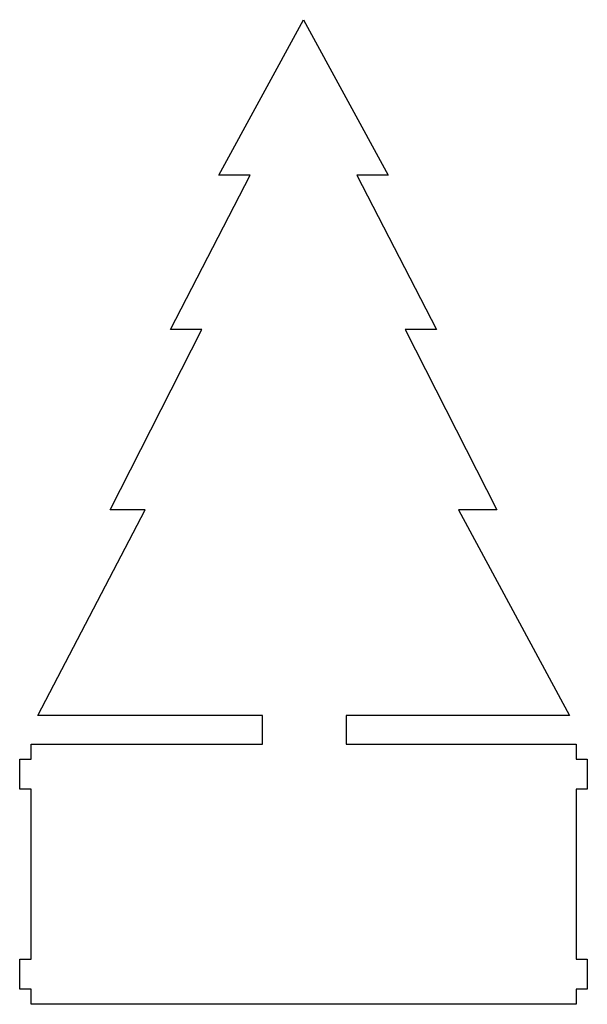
# Model space of a CAD drawing. Header units: millimetres. Extents: x -91 to 82, y -170 to 150.
# Tile 77 of 80: x -77 to -26, y 61 to 148. Entities that reach past the tile are written whole.
import ezdxf

# ---------------------------------------------------------------- set-up
doc = ezdxf.new("R2010")
doc.units = ezdxf.units.MM
doc.header["$MEASUREMENT"] = 0
doc.layers.add('Layer 1', color=7, linetype='Continuous')

msp = doc.modelspace()

# ---------------------------------------------------------------- linework, layer by layer
at = {"layer": 'Layer 1', "color": 31}
msp.add_open_spline([(-26.3891, 80.2701), (-26.3891, 80.2701), (-26.3891, 82.9315), (-26.3891, 82.9315), (-26.3891, 82.9315), (-26.3891, 82.9315), (-27.3877, 82.9315), (-27.3877, 82.9315), (-27.3877, 82.9315), (-27.3877, 82.9315), (-27.3877, 84.261), (-27.3877, 84.261), (-27.3877, 84.261), (-27.3877, 84.261), (-47.7364, 84.261), (-47.7364, 84.261), (-47.7364, 84.261), (-47.7364, 84.261), (-47.7364, 86.7968), (-47.7364, 86.7968), (-47.7364, 86.7968), (-47.7364, 86.7968), (-27.9698, 86.7968), (-27.9698, 86.7968), (-27.9698, 86.7968), (-27.9698, 86.798), (-27.9686, 86.7991), (-27.9686, 86.8003), (-27.9686, 86.8003), (-27.9686, 86.8003), (-37.7785, 105.0157), (-37.7785, 105.0157), (-37.7785, 105.0157), (-37.7785, 105.0157), (-34.3849, 105.0157), (-34.3849, 105.0157), (-34.3849, 105.0157), (-34.3849, 105.0157), (-42.5005, 120.957), (-42.5005, 120.957), (-42.5005, 120.957), (-42.5005, 120.957), (-39.7335, 120.957), (-39.7335, 120.957), (-39.7335, 120.957), (-39.7335, 120.957), (-46.7789, 134.6206), (-46.7789, 134.6206), (-46.7789, 134.6206), (-46.7789, 134.6206), (-44.0131, 134.6206), (-44.0131, 134.6206), (-44.0131, 134.6206), (-44.0131, 134.6206), (-51.502, 148.3864), (-51.502, 148.3864), (-51.502, 148.3864), (-51.502, 148.3864), (-58.991, 134.6195), (-58.991, 134.6195), (-58.991, 134.6195), (-58.991, 134.6195), (-56.224, 134.6195), (-56.224, 134.6195), (-56.224, 134.6195), (-56.224, 134.6195), (-63.2694, 120.9559), (-63.2694, 120.9559), (-63.2694, 120.9559), (-63.2694, 120.9559), (-60.5035, 120.9558), (-60.5035, 120.9558), (-60.5035, 120.9558), (-60.5035, 120.9558), (-68.6191, 105.0145), (-68.6191, 105.0145), (-68.6191, 105.0145), (-68.6191, 105.0145), (-65.5388, 105.0145), (-65.5388, 105.0145), (-65.5388, 105.0145), (-65.5388, 105.0145), (-75.0379, 86.7956), (-75.0379, 86.7956), (-75.0379, 86.7956), (-75.0379, 86.7956), (-55.1503, 86.7956), (-55.1503, 86.7956), (-55.1503, 86.7956), (-55.1503, 86.7956), (-55.1503, 84.2598), (-55.1503, 84.2598), (-55.1503, 84.2598), (-55.1503, 84.2598), (-75.6199, 84.2598), (-75.6199, 84.2598), (-75.6199, 84.2598), (-75.6199, 84.2598), (-75.6199, 82.9291), (-75.6199, 82.9291), (-75.6199, 82.9291), (-75.6199, 82.9291), (-76.6314, 82.9291), (-76.6314, 82.9291), (-76.6314, 82.9291), (-76.6314, 82.9291), (-76.6314, 80.2677), (-76.6314, 80.2677), (-76.6314, 80.2677), (-76.6314, 80.2677), (-75.6199, 80.2677), (-75.6199, 80.2677), (-75.6199, 80.2677), (-75.6199, 80.2677), (-75.6199, 65.23), (-75.6199, 65.23), (-75.6199, 65.23), (-75.6199, 65.23), (-76.6314, 65.23), (-76.6314, 65.23), (-76.6314, 65.23), (-76.6314, 65.23), (-76.6314, 62.5686), (-76.6314, 62.5686), (-76.6314, 62.5686), (-76.6314, 62.5686), (-75.6199, 62.5686), (-75.6199, 62.5686), (-75.6199, 62.5686), (-75.6199, 62.5686), (-75.6199, 61.2379), (-75.6199, 61.2379), (-75.6199, 61.2379), (-75.6199, 61.2379), (-27.3889, 61.2379), (-27.3889, 61.2379), (-27.3889, 61.2379), (-27.3889, 61.2379), (-27.3889, 62.5686), (-27.3889, 62.5686), (-27.3889, 62.5686), (-27.3889, 62.5686), (-26.3915, 62.5674), (-26.3915, 62.5674), (-26.3915, 62.5674), (-26.3915, 62.5674), (-26.388, 65.2288), (-26.388, 65.2288), (-26.388, 65.2288), (-26.388, 65.2288), (-27.3889, 65.2288), (-27.3889, 65.2288), (-27.3889, 65.2288), (-27.3889, 65.2288), (-27.3889, 80.2701), (-27.3889, 80.2701), (-27.3889, 80.2701), (-27.3889, 80.2701), (-26.3891, 80.2701), (-26.3891, 80.2701)], degree=3, knots=[0, 0, 0, 0, 0.0243902, 0.0243902, 0.0243902, 0.0243902, 0.0487805, 0.0487805, 0.0487805, 0.0487805, 0.0731707, 0.0731707, 0.0731707, 0.0731707, 0.097561, 0.097561, 0.097561, 0.097561, 0.1219512, 0.1219512, 0.1219512, 0.1219512, 0.1463415, 0.1463415, 0.1463415, 0.1463415, 0.1707317, 0.1707317, 0.1707317, 0.1707317, 0.195122, 0.195122, 0.195122, 0.195122, 0.2195122, 0.2195122, 0.2195122, 0.2195122, 0.2439024, 0.2439024, 0.2439024, 0.2439024, 0.2682927, 0.2682927, 0.2682927, 0.2682927, 0.2926829, 0.2926829, 0.2926829, 0.2926829, 0.3170732, 0.3170732, 0.3170732, 0.3170732, 0.3414634, 0.3414634, 0.3414634, 0.3414634, 0.3658537, 0.3658537, 0.3658537, 0.3658537, 0.3902439, 0.3902439, 0.3902439, 0.3902439, 0.4146341, 0.4146341, 0.4146341, 0.4146341, 0.4390244, 0.4390244, 0.4390244, 0.4390244, 0.4634146, 0.4634146, 0.4634146, 0.4634146, 0.4878049, 0.4878049, 0.4878049, 0.4878049, 0.5121951, 0.5121951, 0.5121951, 0.5121951, 0.5365854, 0.5365854, 0.5365854, 0.5365854, 0.5609756, 0.5609756, 0.5609756, 0.5609756, 0.5853659, 0.5853659, 0.5853659, 0.5853659, 0.6097561, 0.6097561, 0.6097561, 0.6097561, 0.6341463, 0.6341463, 0.6341463, 0.6341463, 0.6585366, 0.6585366, 0.6585366, 0.6585366, 0.6829268, 0.6829268, 0.6829268, 0.6829268, 0.7073171, 0.7073171, 0.7073171, 0.7073171, 0.7317073, 0.7317073, 0.7317073, 0.7317073, 0.7560976, 0.7560976, 0.7560976, 0.7560976, 0.7804878, 0.7804878, 0.7804878, 0.7804878, 0.804878, 0.804878, 0.804878, 0.804878, 0.8292683, 0.8292683, 0.8292683, 0.8292683, 0.8536585, 0.8536585, 0.8536585, 0.8536585, 0.8780488, 0.8780488, 0.8780488, 0.8780488, 0.902439, 0.902439, 0.902439, 0.902439, 0.9268293, 0.9268293, 0.9268293, 0.9268293, 0.9512195, 0.9512195, 0.9512195, 0.9512195, 1, 1, 1, 1], dxfattribs=at)

doc.saveas('drawing.dxf')
